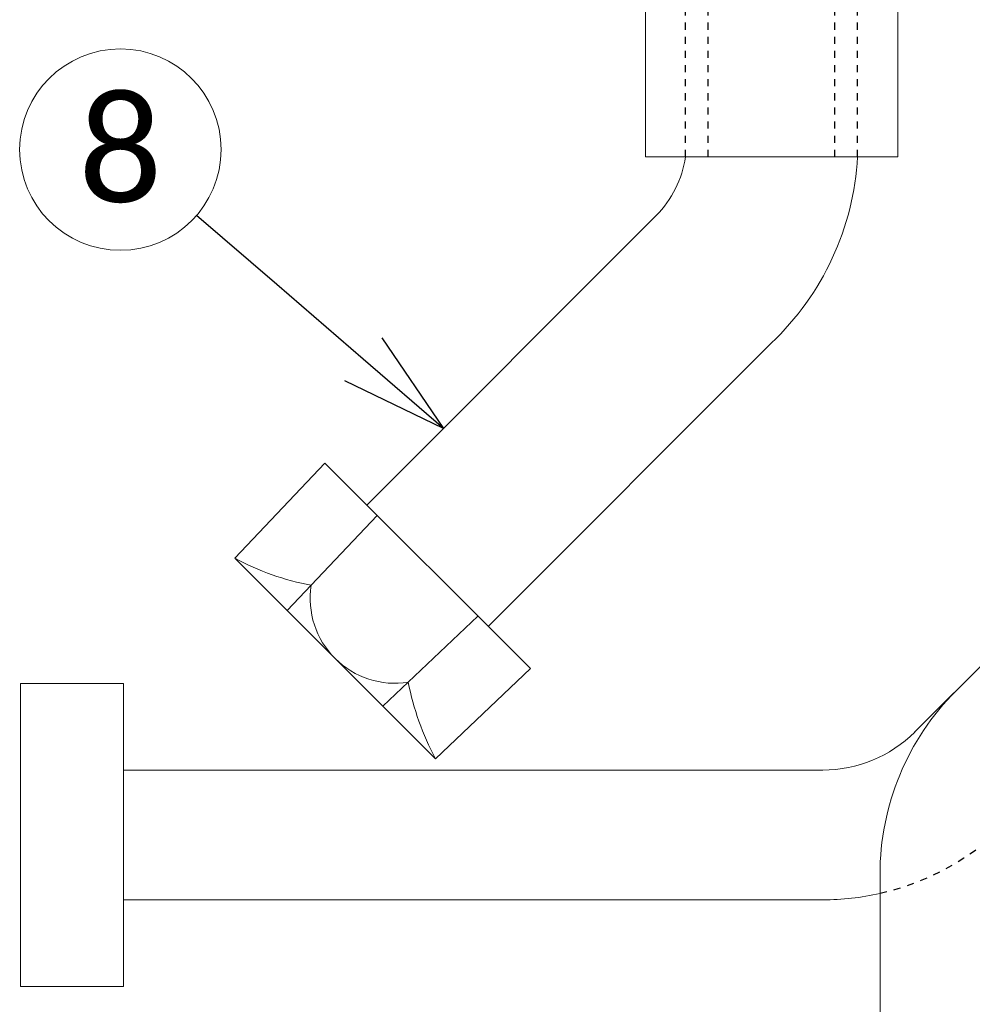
# Model space of a CAD drawing. Header units: metres. Extents: x -113 to 509, y -50 to 519.
# Tile 165 of 240: x -38 to -24, y 330 to 344. Entities that reach past the tile are written whole.
import ezdxf
from ezdxf import colors
from ezdxf.entities.mleader import LeaderData, LeaderLine
from ezdxf.enums import TextEntityAlignment as Align
from ezdxf.math import Vec2, Vec3

# ---------------------------------------------------------------- set-up
doc = ezdxf.new("R2010")
doc.units = ezdxf.units.M
doc.header["$MEASUREMENT"] = 0
doc.linetypes.add('Wisdot2', pattern=[0.125, 0.0625, -0.0625])
for name, color, linetype, lineweight in [('B_ANNO_DIM', 7, 'Continuous', 18), ('B_ANNO_SYMB', 7, 'Continuous', 18), ('B_ANNO_TEXT', 7, 'Continuous', 18), ('B_DETAIL', 7, 'Continuous', 18), ('B_DETAIL_HIDDEN', 7, 'Wisdot2', 25)]:
    doc.layers.add(name, color=color, linetype=linetype, lineweight=lineweight)
doc.styles.add('Annotative', font='calibri.ttf', dxfattribs={"height": 0.0625})
doc.styles.get("Standard").update_dxf_attribs({"font": 'calibri.ttf'})

# ---------------------------------------------------------------- blocks, each defined once
blk = doc.blocks.new('_Open30')
at = {"color": 0, "linetype": 'ByBlock', "lineweight": -2}
for p, q in [((-1, 0.2679), (0, 0)), ((0, 0), (-1, -0.2679)), ((0, 0), (-1, 0))]:
    blk.add_line(p, q, dxfattribs=at)
blk = doc.blocks.new('*U2432')
at = {"layer": 'B_ANNO_SYMB'}
blk.add_circle((76.5766, 75.0253), 1.4255, dxfattribs=at)
at = {"layer": 'B_DETAIL'}
for p, q in [((84.16, 74.0912), (80.0663, 69.9913)), ((85.7891, 72.2871), (81.7841, 68.2761)), ((87.8178, 66.778), (93.2062, 72.1664)), ((79.4703, 70.5864), (78.195, 69.2404)), ((79.4703, 70.5864), (82.38, 67.681)), ((80.2128, 69.845), (78.9375, 68.4991)), ((78.195, 69.2404), (81.036, 66.4037)), ((81.6376, 68.4224), (80.2935, 67.1451)), ((82.38, 67.681), (81.036, 66.4037)), ((86.5197, 66.2423), (76.6217, 66.2423)), ((87.328, 64.7666), (87.328, 53.3776)), ((86.5197, 64.4053), (76.6217, 64.4053))]:
    blk.add_line(p, q, dxfattribs=at)
at = {"layer": 'B_DETAIL', "flags": 128}
blk.add_lwpolyline([(87.5779, 83.5056), (87.5779, 74.9226), (84.0079, 74.9226), (84.0079, 83.5056)], dxfattribs=at)
blk.add_lwpolyline([(75.1613, 63.1776), (75.1613, 67.47), (76.6217, 67.47), (76.6217, 63.1776)], close=True, dxfattribs=at)
at = {"layer": 'B_DETAIL'}
for centre, radius, start, end in [((83.1039, 75.1374), 1.4866, 315.27058, 351.6902), ((83.0942, 75.1374), 3.9226, 313.39403, 356.86011), ((80.4637, 68.6717), 1.2008, 171.08219, 279.02086), ((91.0018, 64.7664), 3.6739, 135, 180), ((86.5196, 68.0792), 1.8369, 270, 315), ((86.5196, 68.0792), 3.6739, 270, 282.71179)]:
    blk.add_arc(centre, radius, start, end, dxfattribs=at)
blk.add_ellipse((79.6714, 72.3608), major_axis=(2.6211, -2.6179), ratio=0.924121, start_param=5.0310194, end_param=5.3471517, dxfattribs=at)
at = {"layer": 'B_DETAIL', "extrusion": (0, 0, -1)}
blk.add_ellipse((84.1541, 67.8848), major_axis=(-2.6218, 2.6172), ratio=0.924121, start_param=5.0310194, end_param=5.3471517, dxfattribs=at)
at = {"layer": 'B_DETAIL_HIDDEN', "ltscale": 0.5}
for p, q in [((84.5749, 74.9226), (84.5749, 83.5056)), ((87.0109, 74.9226), (87.0109, 83.5056)), ((84.8959, 74.9226), (84.8959, 78.5916)), ((86.6899, 74.9226), (86.6899, 78.5916))]:
    blk.add_line(p, q, dxfattribs=at)
at = {"layer": 'B_DETAIL_HIDDEN', "ltscale": 0.5, "flags": 128}
blk.add_lwpolyline([(89.7037, 66.0647), (89.1174, 65.4814, -0.1418235), (87.328, 64.4954)], format="xyb", dxfattribs=at)
at = {"layer": 'B_ANNO_TEXT', "insert": (76.5766, 75.0253), "char_height": 1.5, "width": 3.563823, "attachment_point": 5, "style": 'Annotative'}
blk.add_mtext('8', dxfattribs=at)
at = {"layer": 'B_ANNO_TEXT', "style": 'Annotative'}
blk.add_attdef('DIM2', text='', height=1.5, rotation=315.05602, dxfattribs=at).set_placement((311.4772, 219.6159), align=Align.MIDDLE_CENTER)
at = {"layer": 'B_ANNO_DIM'}
ml = blk.add_multileader_mtext('Standard', dxfattribs=at)
ml.set_content('', color=256)
ml.set_leader_properties()
ml.set_arrow_properties(name='OPEN30')
ml.build(insert=Vec2(0, 0))
ml.multileader.update_dxf_attribs({"text_right_attachment_type": 3, "dogleg_length": 0.0625, "arrow_head_size": 1.5, "scale": 24})
ctx = ml.context
ctx.base_point, ctx.scale, ctx.char_height, ctx.arrow_head_size, ctx.landing_gap_size, ctx.plane_origin, ctx.plane_x_axis, ctx.plane_y_axis = Vec3(77.6558, 74.0938), 24, 1.5, 1.5, 0.75, Vec3(81.424, 70.8412), Vec3(-0.7570016, 0.6534131), Vec3(-0.6534131, -0.7570016)
ctx.right_attachment = 3
notes = []
notes.append((ctx, [(0, (1, 1, 0), (78.7913, 73.1137), (-0.7570016, 0.6534131), 1.5, [(0, [(81.1506, 71.0772), (78.7913, 73.1137), (78.7913, 73.1137)], 0, [])])]))
ctx.mtext.insert, ctx.mtext.text_direction, ctx.mtext.rotation, ctx.mtext.flow_direction = Vec3(76.598, 74.0161), Vec3(-0.7570016, 0.6534131), 2.4295083, 5
for ctx, leaders in notes:
    for number, flags, end, landing, length, lines in leaders:
        leader = LeaderData()
        leader.index, (leader.has_last_leader_line, leader.has_dogleg_vector, leader.attachment_direction) = number, flags
        leader.last_leader_point, leader.dogleg_vector, leader.dogleg_length = Vec3(end), Vec3(landing), length
        for number, points, colour, breaks in lines:
            line = LeaderLine()
            line.index, line.vertices, line.color, line.breaks = number, Vec3.list(points), colors.encode_raw_color(colour), breaks
            leader.lines.append(line)
        ctx.leaders.append(leader)

msp = doc.modelspace()

# ---------------------------------------------------------------- block references
msp.add_blockref('*U2432', (-112.829, 266.839))

doc.saveas('drawing.dxf')
